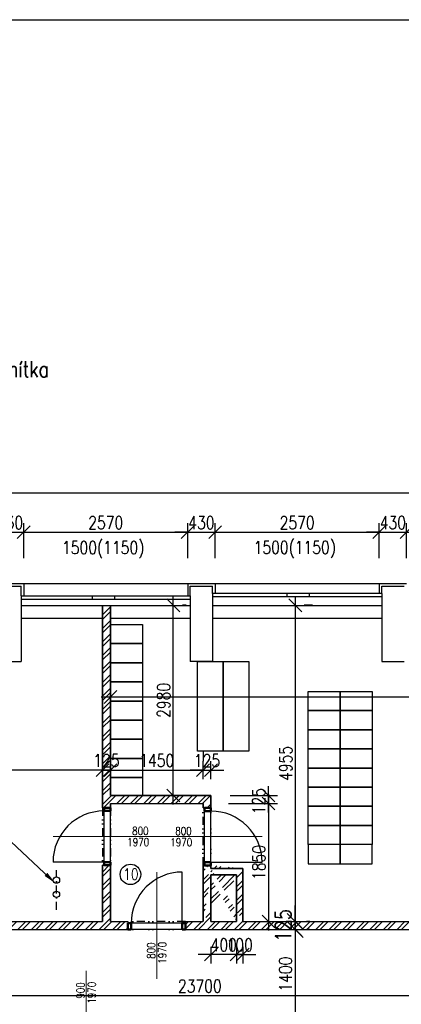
# Model space of a CAD drawing. Header units: millimetres. Extents: x -637441 to -130928, y -380379 to -53767.
# Tile 97 of 193: x -510046 to -504066, y -146601 to -131168. Entities that reach past the tile are written whole.
import ezdxf
from ezdxf.enums import TextEntityAlignment as Align

# ---------------------------------------------------------------- set-up
doc = ezdxf.new("R2010")
doc.units = ezdxf.units.MM
doc.header["$LTSCALE"] = 10
doc.linetypes.add('DASHDOT', pattern=[25.4, 12.7, -6.35, 0, -6.35])
doc.linetypes.add('DIVIDE', pattern=[31.75, 12.7, -6.35, 0, -6.35, 0, -6.35])
for name, color, linetype, lineweight in [('_ARW_PŘÍČKA_NOVÁ', 6, 'Continuous', 35), ('CKDVERE_', 7, 'Continuous', 25), ('CKDVERE_OSY', 1, 'Continuous', 18), ('CKDVERE_PRAH', 7, 'Continuous', 25), ('CKDVERE_ZARUBNE_RAM', 5, 'Continuous', 50), ('CKKOTY', 7, 'Continuous', 25), ('CKSTENY_NADROVINOU', 7, 'DIVIDE', 25), ('CKSTENY_SRAF', 1, 'Continuous', 18), ('CKTEXTY_MALE', 7, 'Continuous', 25), ('CKTEXTY_STREDNI', 6, 'Continuous', 50)]:
    doc.layers.add(name, color=color, linetype=linetype, lineweight=lineweight)
for name, color, linetype in [('_ARW_ŠATNÍ_NÁBYTEK', 7, 'Continuous'), ('CKDVERE_POPIS', 7, 'Continuous'), ('SLABĚ', 7, 'Continuous'), ('Výplně otvorů', 7, 'Continuous'), ('ZDIVO', 6, 'Continuous')]:
    doc.layers.add(name, color=color, linetype=linetype)
doc.styles.get("Standard").update_dxf_attribs({"font": 'simplex.shx', "width": 0.8})
doc.dimstyles.new('Cadkon', dxfattribs={"dimscale": 80, "dimtxt": 2.5, "dimasz": 2.5, "dimexe": 1.768, "dimexo": 5, "dimtad": 1, "dimrnd": 1, "dimtxsty": 'Standard', "dimblk1": 'OBLIQUE', "dimblk2": 'OBLIQUE', "dimsah": 1, "dimcen": 2.5, "dimdle": 1.8, "dimadec": 0, "dimazin": 0, "dimtfac": 1, "dimtix": 1, "dimtmove": 2, "dimatfit": 3, "dimfxl": 1, "dimarcsym": 0})
doc.dimstyles.new('Kopie z cadkon', dxfattribs={"dimscale": 100, "dimtxt": 2.5, "dimasz": 2.5, "dimexe": 1.768, "dimexo": 5, "dimgap": 0.666, "dimtad": 1, "dimdec": 0, "dimrnd": 1, "dimdsep": 46, "dimtxsty": 'Standard', "dimblk1": 'OBLIQUE', "dimblk2": 'OBLIQUE', "dimsah": 1, "dimcen": 2, "dimdle": 1.8, "dimazin": 2, "dimtfac": 0.75, "dimtdec": 0, "dimtix": 1, "dimtmove": 2, "dimatfit": 3, "dimfxl": 1, "dimtolj": 1, "dimtzin": 0, "dimarcsym": 0})
doc.dimstyles.new('menší', dxfattribs={"dimscale": 100, "dimtxt": 2.5, "dimasz": 2.5, "dimexe": 1.768, "dimexo": 5, "dimtad": 1, "dimrnd": 1, "dimtxsty": 'Standard', "dimblk1": 'OBLIQUE', "dimblk2": 'OBLIQUE', "dimsah": 1, "dimcen": 2.5, "dimdle": 1.8, "dimadec": 0, "dimazin": 0, "dimtfac": 1, "dimtix": 1, "dimtmove": 2, "dimatfit": 3, "dimfxl": 1, "dimarcsym": 0})
pattern_1 = [(45, (-3596.95, 0), (-106.066017, 106.066017), []), (45, (-3526.24, 0), (-106.066017, 106.066017), [])]

# ---------------------------------------------------------------- blocks, each defined once
blk = doc.blocks.new('_OBLIQUE')
at = {"color": 0, "linetype": 'ByBlock'}
blk.add_line((-0.5, -0.5), (0.5, 0.5), dxfattribs=at)
blk = doc.blocks.new('*D969')
at = {"layer": 'CKKOTY', "color": 0, "lineweight": -2}
for p, q in [((-510413, -139201), (-510613, -139201)), ((-510413, -139607), (-510413, -139059)), ((-510413, -139201), (-509983, -139201)), ((-509983, -139607), (-509983, -139059)), ((-509983, -139201), (-509783, -139201))]:
    blk.add_line(p, q, dxfattribs=at)
at = {"layer": 'DEFPOINTS', "color": 0}
for p in [(-509983, -139201), (-510413, -140007), (-509983, -140007)]:
    blk.add_point(p, dxfattribs=at)
at = {"layer": 'CKKOTY', "color": 0, "lineweight": -2, "xscale": 200, "yscale": 200, "zscale": 200}
blk.add_blockref('_OBLIQUE', (-510413, -139201), dxfattribs=at)
at = {"layer": 'CKKOTY', "color": 0, "lineweight": -2, "xscale": 200, "yscale": 200, "zscale": 200, "rotation": 180}
blk.add_blockref('_OBLIQUE', (-509983, -139201), dxfattribs=at)
at = {"layer": 'CKKOTY', "color": 0, "insert": (-510198, -139051), "char_height": 200, "attachment_point": 5}
blk.add_mtext('430', dxfattribs=at)
blk = doc.blocks.new('*D970')
at = {"layer": 'CKKOTY', "color": 0, "lineweight": -2}
for p, q in [((-510127, -139201), (-507269, -139201)), ((-509983, -139607), (-509983, -139059)), ((-507413, -139607), (-507413, -139059))]:
    blk.add_line(p, q, dxfattribs=at)
at = {"layer": 'DEFPOINTS', "color": 0}
for p in [(-507413, -139201), (-509983, -140007), (-507413, -140007)]:
    blk.add_point(p, dxfattribs=at)
at = {"layer": 'CKKOTY', "color": 0, "lineweight": -2, "xscale": 200, "yscale": 200, "zscale": 200, "rotation": 180}
blk.add_blockref('_OBLIQUE', (-509983, -139201), dxfattribs=at)
at = {"layer": 'CKKOTY', "color": 0, "lineweight": -2, "xscale": 200, "yscale": 200, "zscale": 200}
blk.add_blockref('_OBLIQUE', (-507413, -139201), dxfattribs=at)
at = {"layer": 'CKKOTY', "color": 0, "insert": (-508698, -139051), "char_height": 200, "attachment_point": 5}
blk.add_mtext('2570', dxfattribs=at)
blk = doc.blocks.new('*D971')
at = {"layer": 'CKKOTY', "color": 0, "lineweight": -2}
for p, q in [((-507413, -139201), (-507613, -139201)), ((-507413, -139607), (-507413, -139059)), ((-507413, -139201), (-506983, -139201)), ((-506983, -139607), (-506983, -139059)), ((-506983, -139201), (-506783, -139201))]:
    blk.add_line(p, q, dxfattribs=at)
at = {"layer": 'DEFPOINTS', "color": 0}
for p in [(-506983, -139201), (-507413, -140007), (-506983, -140007)]:
    blk.add_point(p, dxfattribs=at)
at = {"layer": 'CKKOTY', "color": 0, "lineweight": -2, "xscale": 200, "yscale": 200, "zscale": 200}
blk.add_blockref('_OBLIQUE', (-507413, -139201), dxfattribs=at)
at = {"layer": 'CKKOTY', "color": 0, "lineweight": -2, "xscale": 200, "yscale": 200, "zscale": 200, "rotation": 180}
blk.add_blockref('_OBLIQUE', (-506983, -139201), dxfattribs=at)
at = {"layer": 'CKKOTY', "color": 0, "insert": (-507198, -139051), "char_height": 200, "attachment_point": 5}
blk.add_mtext('430', dxfattribs=at)
blk = doc.blocks.new('*D972')
at = {"layer": 'CKKOTY', "color": 0, "lineweight": -2}
for p, q in [((-507127, -139201), (-504269, -139201)), ((-506983, -139607), (-506983, -139059)), ((-504413, -139607), (-504413, -139059))]:
    blk.add_line(p, q, dxfattribs=at)
at = {"layer": 'DEFPOINTS', "color": 0}
for p in [(-504413, -139201), (-506983, -140007), (-504413, -140007)]:
    blk.add_point(p, dxfattribs=at)
at = {"layer": 'CKKOTY', "color": 0, "lineweight": -2, "xscale": 200, "yscale": 200, "zscale": 200, "rotation": 180}
blk.add_blockref('_OBLIQUE', (-506983, -139201), dxfattribs=at)
at = {"layer": 'CKKOTY', "color": 0, "lineweight": -2, "xscale": 200, "yscale": 200, "zscale": 200}
blk.add_blockref('_OBLIQUE', (-504413, -139201), dxfattribs=at)
at = {"layer": 'CKKOTY', "color": 0, "insert": (-505698, -139051), "char_height": 200, "attachment_point": 5}
blk.add_mtext('2570', dxfattribs=at)
blk = doc.blocks.new('*D973')
at = {"layer": 'CKKOTY', "color": 0, "lineweight": -2}
for p, q in [((-504413, -139201), (-504613, -139201)), ((-504413, -139607), (-504413, -139059)), ((-504413, -139201), (-503983, -139201)), ((-503983, -139607), (-503983, -139059)), ((-503983, -139201), (-503783, -139201))]:
    blk.add_line(p, q, dxfattribs=at)
at = {"layer": 'DEFPOINTS', "color": 0}
for p in [(-503983, -139201), (-504413, -140007), (-503983, -140007)]:
    blk.add_point(p, dxfattribs=at)
at = {"layer": 'CKKOTY', "color": 0, "lineweight": -2, "xscale": 200, "yscale": 200, "zscale": 200}
blk.add_blockref('_OBLIQUE', (-504413, -139201), dxfattribs=at)
at = {"layer": 'CKKOTY', "color": 0, "lineweight": -2, "xscale": 200, "yscale": 200, "zscale": 200, "rotation": 180}
blk.add_blockref('_OBLIQUE', (-503983, -139201), dxfattribs=at)
at = {"layer": 'CKKOTY', "color": 0, "insert": (-504198, -139051), "char_height": 200, "attachment_point": 5}
blk.add_mtext('430', dxfattribs=at)
blk = doc.blocks.new('*D974')
at = {"layer": 'CKKOTY', "color": 0, "lineweight": -2}
for p, q in [((-504127, -139201), (-501229, -139201)), ((-503983, -139607), (-503983, -139059)), ((-501373, -139607), (-501373, -139059))]:
    blk.add_line(p, q, dxfattribs=at)
at = {"layer": 'DEFPOINTS', "color": 0}
for p in [(-501373, -139201), (-503983, -140007), (-501373, -140007)]:
    blk.add_point(p, dxfattribs=at)
at = {"layer": 'CKKOTY', "color": 0, "lineweight": -2, "xscale": 200, "yscale": 200, "zscale": 200, "rotation": 180}
blk.add_blockref('_OBLIQUE', (-503983, -139201), dxfattribs=at)
at = {"layer": 'CKKOTY', "color": 0, "lineweight": -2, "xscale": 200, "yscale": 200, "zscale": 200}
blk.add_blockref('_OBLIQUE', (-501373, -139201), dxfattribs=at)
at = {"layer": 'CKKOTY', "color": 0, "insert": (-502678, -139051), "char_height": 200, "attachment_point": 5}
blk.add_mtext('2610', dxfattribs=at)
blk = doc.blocks.new('*D929')
at = {"layer": 'CKKOTY', "color": 0, "lineweight": -2}
for p, q in [((-495373, -141469), (-495373, -141642)), ((-495229, -141784), (-508767, -141784)), ((-508623, -142166), (-508623, -141925))]:
    blk.add_line(p, q, dxfattribs=at)
at = {"layer": 'DEFPOINTS', "color": 0}
for p in [(-508623, -141766), (-508623, -141784), (-495373, -141869)]:
    blk.add_point(p, dxfattribs=at)
at = {"layer": 'CKKOTY', "color": 0, "lineweight": -2, "xscale": 200, "yscale": 200, "zscale": 200, "rotation": 180}
blk.add_blockref('_OBLIQUE', (-508623, -141784), dxfattribs=at)
at = {"layer": 'CKKOTY', "color": 0, "lineweight": -2, "xscale": 200, "yscale": 200, "zscale": 200}
blk.add_blockref('_OBLIQUE', (-495373, -141784), dxfattribs=at)
at = {"layer": 'CKKOTY', "color": 0, "insert": (-501998, -141630), "char_height": 200, "attachment_point": 5}
blk.add_mtext('\\A1;13250', dxfattribs=at)
blk = doc.blocks.new('*D930')
at = {"layer": 'CKKOTY', "color": 0, "lineweight": -2}
for p, q in [((-505727, -145283), (-505727, -146971)), ((-506127, -145427), (-505869, -145427)), ((-506127, -146827), (-505869, -146827))]:
    blk.add_line(p, q, dxfattribs=at)
at = {"layer": 'DEFPOINTS', "color": 0}
for p in [(-505727, -145427), (-505727, -146827), (-505727, -146827)]:
    blk.add_point(p, dxfattribs=at)
at = {"layer": 'CKKOTY', "color": 0, "lineweight": -2, "xscale": 200, "yscale": 200, "zscale": 200}
for p, rotation in [((-505727, -145427), 90), ((-505727, -146827), 270)]:
    blk.add_blockref('_OBLIQUE', p, dxfattribs=dict(at, rotation=rotation))
at = {"layer": 'CKKOTY', "color": 0, "insert": (-505880, -146127), "char_height": 200, "attachment_point": 5, "rotation": 90}
blk.add_mtext('\\A1;1400', dxfattribs=at)
blk = doc.blocks.new('*D1030')
at = {"layer": 'CKTEXTY_MALE', "color": 0, "lineweight": -2}
for p, q in [((-522073, -139443), (-522073, -138446)), ((-461983, -139607), (-461983, -138446)), ((-461839, -138587), (-522217, -138587))]:
    blk.add_line(p, q, dxfattribs=at)
at = {"layer": 'DEFPOINTS', "color": 0}
for p in [(-522073, -138587), (-522073, -139843), (-461983, -140007)]:
    blk.add_point(p, dxfattribs=at)
at = {"layer": 'CKTEXTY_MALE', "color": 0, "lineweight": -2, "xscale": 200, "yscale": 200, "zscale": 200, "rotation": 180}
blk.add_blockref('_OBLIQUE', (-522073, -138587), dxfattribs=at)
at = {"layer": 'CKTEXTY_MALE', "color": 0, "lineweight": -2, "xscale": 200, "yscale": 200, "zscale": 200}
blk.add_blockref('_OBLIQUE', (-461983, -138587), dxfattribs=at)
at = {"layer": 'CKTEXTY_MALE', "color": 0, "insert": (-492028, -138434), "char_height": 200, "attachment_point": 5}
blk.add_mtext('\\A1;60090', dxfattribs=at)
blk = doc.blocks.new('*D1002')
at = {"layer": 'CKKOTY', "color": 0, "lineweight": -2}
for p, q in [((-505727, -145302), (-505727, -145052)), ((-505727, -145427), (-505727, -145302)), ((-505498, -145302), (-505550, -145302)), ((-505727, -145427), (-505727, -145677)), ((-505498, -145427), (-505550, -145427))]:
    blk.add_line(p, q, dxfattribs=at)
at = {"layer": 'DEFPOINTS', "color": 0}
for p in [(-505998, -145302), (-505727, -145302), (-505998, -145427)]:
    blk.add_point(p, dxfattribs=at)
at = {"layer": 'CKKOTY', "color": 0, "lineweight": -2, "xscale": 250, "yscale": 250, "zscale": 250}
for p, rotation in [((-505727, -145302), 270), ((-505727, -145427), 90)]:
    blk.add_blockref('_OBLIQUE', p, dxfattribs=dict(at, rotation=rotation))
at = {"layer": 'CKKOTY', "color": 0, "insert": (-505915, -145365), "char_height": 250, "attachment_point": 5, "rotation": 90}
blk.add_mtext('125', dxfattribs=at)
blk = doc.blocks.new('*D1008')
at = {"layer": 'CKKOTY', "color": 0, "lineweight": -2}
for p, q in [((-507173, -143071), (-507173, -142788)), ((-507048, -143071), (-507048, -142788)), ((-507173, -142930), (-507373, -142930)), ((-507173, -142930), (-507048, -142930)), ((-507048, -142930), (-506848, -142930))]:
    blk.add_line(p, q, dxfattribs=at)
at = {"layer": 'DEFPOINTS', "color": 0}
for p in [(-507048, -142930), (-507173, -143471), (-507048, -143471)]:
    blk.add_point(p, dxfattribs=at)
at = {"layer": 'CKKOTY', "color": 0, "lineweight": -2, "xscale": 200, "yscale": 200, "zscale": 200}
blk.add_blockref('_OBLIQUE', (-507173, -142930), dxfattribs=at)
at = {"layer": 'CKKOTY', "color": 0, "lineweight": -2, "xscale": 200, "yscale": 200, "zscale": 200, "rotation": 180}
blk.add_blockref('_OBLIQUE', (-507048, -142930), dxfattribs=at)
at = {"layer": 'CKKOTY', "color": 0, "insert": (-507111, -142780), "char_height": 200, "attachment_point": 5}
blk.add_mtext('125', dxfattribs=at)
blk = doc.blocks.new('*D1009')
at = {"layer": 'CKKOTY', "color": 0, "lineweight": -2}
for p, q in [((-508748, -142530), (-508748, -142788)), ((-508623, -142530), (-508623, -142788)), ((-508748, -142930), (-508948, -142930)), ((-508623, -142930), (-508748, -142930)), ((-508623, -142930), (-508423, -142930))]:
    blk.add_line(p, q, dxfattribs=at)
at = {"layer": 'DEFPOINTS', "color": 0}
for p in [(-508748, -142930), (-508748, -142930), (-508623, -142930)]:
    blk.add_point(p, dxfattribs=at)
at = {"layer": 'CKKOTY', "color": 0, "lineweight": -2, "xscale": 200, "yscale": 200, "zscale": 200}
blk.add_blockref('_OBLIQUE', (-508748, -142930), dxfattribs=at)
at = {"layer": 'CKKOTY', "color": 0, "lineweight": -2, "xscale": 200, "yscale": 200, "zscale": 200, "rotation": 180}
blk.add_blockref('_OBLIQUE', (-508623, -142930), dxfattribs=at)
at = {"layer": 'CKKOTY', "color": 0, "insert": (-508686, -142780), "char_height": 200, "attachment_point": 5}
blk.add_mtext('125', dxfattribs=at)
blk = doc.blocks.new('*D1010')
at = {"layer": 'CKKOTY', "color": 0, "lineweight": -2}
for p, q in [((-514873, -142530), (-514873, -142788)), ((-508748, -142530), (-508748, -142788)), ((-508604, -142930), (-515017, -142930))]:
    blk.add_line(p, q, dxfattribs=at)
at = {"layer": 'DEFPOINTS', "color": 0}
for p in [(-514873, -142930), (-514873, -142930), (-508748, -142930)]:
    blk.add_point(p, dxfattribs=at)
at = {"layer": 'CKKOTY', "color": 0, "lineweight": -2, "xscale": 200, "yscale": 200, "zscale": 200, "rotation": 180}
blk.add_blockref('_OBLIQUE', (-514873, -142930), dxfattribs=at)
at = {"layer": 'CKKOTY', "color": 0, "lineweight": -2, "xscale": 200, "yscale": 200, "zscale": 200}
blk.add_blockref('_OBLIQUE', (-508748, -142930), dxfattribs=at)
at = {"layer": 'CKKOTY', "color": 0, "insert": (-511811, -142780), "char_height": 200, "attachment_point": 5}
blk.add_mtext('6125', dxfattribs=at)
blk = doc.blocks.new('*D1020')
at = {"layer": 'CKKOTY', "color": 0, "lineweight": -2}
for p, q in [((-519073, -146427), (-519073, -146324)), ((-495373, -146427), (-495373, -146324)), ((-519217, -146465), (-495229, -146465))]:
    blk.add_line(p, q, dxfattribs=at)
at = {"layer": 'DEFPOINTS', "color": 0}
for p in [(-495373, -146465), (-519073, -146827), (-495373, -146827)]:
    blk.add_point(p, dxfattribs=at)
at = {"layer": 'CKKOTY', "color": 0, "lineweight": -2, "xscale": 200, "yscale": 200, "zscale": 200, "rotation": 180}
blk.add_blockref('_OBLIQUE', (-519073, -146465), dxfattribs=at)
at = {"layer": 'CKKOTY', "color": 0, "lineweight": -2, "xscale": 200, "yscale": 200, "zscale": 200}
blk.add_blockref('_OBLIQUE', (-495373, -146465), dxfattribs=at)
at = {"layer": 'CKKOTY', "color": 0, "insert": (-507223, -146315), "char_height": 200, "attachment_point": 5}
blk.add_mtext('23700', dxfattribs=at)
blk = doc.blocks.new('*D1022')
at = {"layer": 'CKKOTY', "color": 0, "lineweight": -2}
for p, q in [((-506148, -143596), (-506148, -143183)), ((-506748, -143327), (-506006, -143327)), ((-506773, -143452), (-506006, -143452))]:
    blk.add_line(p, q, dxfattribs=at)
at = {"layer": 'DEFPOINTS', "color": 0}
for p in [(-507148, -143327), (-506148, -143327), (-507173, -143452)]:
    blk.add_point(p, dxfattribs=at)
at = {"layer": 'CKKOTY', "color": 0, "lineweight": -2, "xscale": 200, "yscale": 200, "zscale": 200}
for p, rotation in [((-506148, -143327), 90), ((-506148, -143452), 270)]:
    blk.add_blockref('_OBLIQUE', p, dxfattribs=dict(at, rotation=rotation))
at = {"layer": 'CKKOTY', "color": 0, "insert": (-506298, -143415), "char_height": 200, "attachment_point": 5, "rotation": 90}
blk.add_mtext('125', dxfattribs=at)
blk = doc.blocks.new('*D1023')
at = {"layer": 'CKKOTY', "color": 0, "lineweight": -2}
for p, q in [((-505727, -140203), (-505727, -145446)), ((-505458, -140347), (-505586, -140347)), ((-505786, -145302), (-505869, -145302))]:
    blk.add_line(p, q, dxfattribs=at)
at = {"layer": 'DEFPOINTS', "color": 0}
for p in [(-505858, -140347), (-505727, -145302), (-505386, -145302)]:
    blk.add_point(p, dxfattribs=at)
at = {"layer": 'CKKOTY', "color": 0, "lineweight": -2, "xscale": 200, "yscale": 200, "zscale": 200}
for p, rotation in [((-505727, -140347), 90), ((-505727, -145302), 270)]:
    blk.add_blockref('_OBLIQUE', p, dxfattribs=dict(at, rotation=rotation))
at = {"layer": 'CKKOTY', "color": 0, "insert": (-505877, -142825), "char_height": 200, "attachment_point": 5, "rotation": 90}
blk.add_mtext('4955', dxfattribs=at)
blk = doc.blocks.new('*D1024')
at = {"layer": 'CKKOTY', "color": 0, "lineweight": -2}
for p, q in [((-507639, -143471), (-507639, -140203)), ((-507436, -140347), (-507497, -140347)), ((-507436, -143327), (-507497, -143327))]:
    blk.add_line(p, q, dxfattribs=at)
at = {"layer": 'DEFPOINTS', "color": 0}
for p in [(-507836, -140347), (-507639, -140347), (-507836, -143327)]:
    blk.add_point(p, dxfattribs=at)
at = {"layer": 'CKKOTY', "color": 0, "lineweight": -2, "xscale": 200, "yscale": 200, "zscale": 200}
for p, rotation in [((-507639, -140347), 90), ((-507639, -143327), 270)]:
    blk.add_blockref('_OBLIQUE', p, dxfattribs=dict(at, rotation=rotation))
at = {"layer": 'CKKOTY', "color": 0, "insert": (-507789, -141837), "char_height": 200, "attachment_point": 5, "rotation": 90}
blk.add_mtext('2980', dxfattribs=at)
blk = doc.blocks.new('*D838')
at = {"layer": 'CKSTENY_SRAF', "color": 0, "lineweight": -2}
for p, q in [((-506148, -143308), (-506148, -145446)), ((-506148, -143452), (-506006, -143452)), ((-506024, -145302), (-506006, -145302))]:
    blk.add_line(p, q, dxfattribs=at)
at = {"layer": 'DEFPOINTS', "color": 0}
for p in [(-506548, -143452), (-506424, -145302), (-506148, -145302)]:
    blk.add_point(p, dxfattribs=at)
at = {"layer": 'CKSTENY_SRAF', "color": 0, "lineweight": -2, "xscale": 200, "yscale": 200, "zscale": 200}
for p, rotation in [((-506148, -143452), 90), ((-506148, -145302), 270)]:
    blk.add_blockref('_OBLIQUE', p, dxfattribs=dict(at, rotation=rotation))
at = {"layer": 'CKSTENY_SRAF', "color": 0, "insert": (-506298, -144377), "char_height": 200, "attachment_point": 5, "rotation": 90}
blk.add_mtext('1850', dxfattribs=at)
blk = doc.blocks.new('*D847')
at = {"layer": 'CKKOTY', "color": 0, "lineweight": -2}
for p, q in [((-506648, -145820), (-506848, -145820)), ((-506648, -145702), (-506648, -145961)), ((-506548, -145820), (-506648, -145820)), ((-506548, -145702), (-506548, -145961)), ((-506548, -145820), (-506348, -145820))]:
    blk.add_line(p, q, dxfattribs=at)
at = {"layer": 'DEFPOINTS', "color": 0}
for p in [(-506648, -145302), (-506548, -145302), (-506648, -145820)]:
    blk.add_point(p, dxfattribs=at)
at = {"layer": 'CKKOTY', "color": 0, "lineweight": -2, "xscale": 200, "yscale": 200, "zscale": 200}
blk.add_blockref('_OBLIQUE', (-506648, -145820), dxfattribs=at)
at = {"layer": 'CKKOTY', "color": 0, "lineweight": -2, "xscale": 200, "yscale": 200, "zscale": 200, "rotation": 180}
blk.add_blockref('_OBLIQUE', (-506548, -145820), dxfattribs=at)
at = {"layer": 'CKKOTY', "color": 0, "insert": (-506598, -145670), "char_height": 200, "attachment_point": 5}
blk.add_mtext('100', dxfattribs=at)
blk = doc.blocks.new('*D848')
at = {"layer": 'CKKOTY', "color": 0, "lineweight": -2}
for p, q in [((-507048, -145820), (-507248, -145820)), ((-507048, -145702), (-507048, -145961)), ((-506648, -145820), (-507048, -145820)), ((-506648, -145702), (-506648, -145961)), ((-506648, -145820), (-506448, -145820))]:
    blk.add_line(p, q, dxfattribs=at)
at = {"layer": 'DEFPOINTS', "color": 0}
for p in [(-507048, -145302), (-506648, -145302), (-507048, -145820)]:
    blk.add_point(p, dxfattribs=at)
at = {"layer": 'CKKOTY', "color": 0, "lineweight": -2, "xscale": 200, "yscale": 200, "zscale": 200}
blk.add_blockref('_OBLIQUE', (-507048, -145820), dxfattribs=at)
at = {"layer": 'CKKOTY', "color": 0, "lineweight": -2, "xscale": 200, "yscale": 200, "zscale": 200, "rotation": 180}
blk.add_blockref('_OBLIQUE', (-506648, -145820), dxfattribs=at)
at = {"layer": 'CKKOTY', "color": 0, "insert": (-506848, -145670), "char_height": 200, "attachment_point": 5}
blk.add_mtext('400', dxfattribs=at)
blk = doc.blocks.new('*D849')
at = {"layer": 'CKKOTY', "color": 0, "lineweight": -2}
for p, q in [((-508623, -142621), (-508623, -142788)), ((-507173, -142621), (-507173, -142788)), ((-508767, -142929), (-507029, -142929))]:
    blk.add_line(p, q, dxfattribs=at)
at = {"layer": 'DEFPOINTS', "color": 0}
for p in [(-508623, -143021), (-507173, -142929), (-507173, -143021)]:
    blk.add_point(p, dxfattribs=at)
at = {"layer": 'CKKOTY', "color": 0, "lineweight": -2, "xscale": 200, "yscale": 200, "zscale": 200, "rotation": 180}
blk.add_blockref('_OBLIQUE', (-508623, -142929), dxfattribs=at)
at = {"layer": 'CKKOTY', "color": 0, "lineweight": -2, "xscale": 200, "yscale": 200, "zscale": 200}
blk.add_blockref('_OBLIQUE', (-507173, -142929), dxfattribs=at)
at = {"layer": 'CKKOTY', "color": 0, "insert": (-507898, -142779), "char_height": 200, "attachment_point": 5}
blk.add_mtext('1450', dxfattribs=at)

msp = doc.modelspace()

# ---------------------------------------------------------------- hatches: boundary and pattern name
at = {"layer": 'CKSTENY_SRAF'}
h = msp.add_hatch(dxfattribs=at)
h.set_pattern_fill('ZDIVO-OBECNE', scale=50, style=0)
h.set_pattern_definition(pattern_1)
h.paths.add_polyline_path([(-508623.357, -140347.266), (-508748.357, -140347.266), (-508748.357, -143520.266), (-508623.357, -143520.266), (-508623.357, -143452.266), (-507173.357, -143452.266), (-507173.357, -143522.299), (-507048.357, -143522.299), (-507048.357, -143327.266), (-508623.357, -143327.267)])
edge = h.paths.add_edge_path(flags=17)
edge.add_line((-508623.357, -143452.266), (-507173.357, -143452.266))
h = msp.add_hatch(dxfattribs=at)
h.set_pattern_fill('ZDIVO-OBECNE', scale=50, style=0)
h.set_pattern_definition(pattern_1)
edge = h.paths.add_edge_path()
edge.add_line((-513672.188, -142472.984), (-513672.188, -142572.984))
edge.add_line((-513672.188, -142572.984), (-514873.119, -142572.984))
edge.add_line((-513672.188, -142472.984), (-514473.188, -142472.984))
edge.add_line((-514573.188, -142415.336), (-514573.188, -142472.984))
edge.add_line((-514473.188, -142415.336), (-514473.188, -142472.984))
edge.add_line((-514573.188, -142472.984), (-516023.358, -142472.984))
edge.add_line((-514573.188, -141615.336), (-514473.188, -141615.336))
edge.add_line((-514573.188, -141472.984), (-514573.188, -141615.336))
edge.add_line((-514473.188, -141372.984), (-514473.188, -141615.336))
edge.add_line((-514573.188, -141472.984), (-516023.358, -141472.984))
edge.add_line((-514573.188, -141372.984), (-514473.188, -141372.984))
edge.add_line((-514573.188, -141372.984), (-516023.358, -141372.984))
edge.add_line((-516023.358, -141227.266), (-516023.358, -141372.984))
edge.add_line((-516148.358, -141227.266), (-516023.358, -141227.266))
edge.add_line((-516148.358, -141227.266), (-516148.358, -145427.266))
edge.add_line((-516023.358, -141472.984), (-516023.358, -142472.984))
edge.add_line((-516023.358, -142572.984), (-516023.358, -145302.266))
edge.add_line((-514973.119, -142572.984), (-516023.358, -142572.984))
edge.add_line((-514973.119, -145302.266), (-514973.119, -142572.984))
edge.add_line((-514873.119, -145302.266), (-514873.119, -142572.984))
edge.add_line((-516148.358, -145427.266), (-515948.358, -145427.266))
edge.add_line((-516023.358, -145302.266), (-515948.358, -145302.266))
edge.add_line((-515948.358, -145427.266), (-515948.358, -145302.266))
edge.add_line((-515048.358, -145427.266), (-515048.358, -145302.266))
edge.add_line((-515048.358, -145302.266), (-514973.119, -145302.266))
edge.add_line((-515048.358, -145427.266), (-508348.824, -145427.266))
edge.add_line((-514873.119, -145302.266), (-508748.357, -145302.266))
edge.add_line((-508748.357, -144420.266), (-508748.357, -145302.266))
edge.add_line((-508623.357, -144420.266), (-508623.357, -145302.266))
edge.add_line((-508623.357, -145302.266), (-508348.824, -145302.266))
edge.add_line((-508348.824, -145302.266), (-508348.824, -145427.266))
edge.add_line((-508748.357, -144420.266), (-508623.357, -144420.266))
h = msp.add_hatch(dxfattribs=at)
h.set_pattern_fill('ZDIVO-OBECNE', scale=50, style=0)
h.set_pattern_definition(pattern_1)
h.paths.add_polyline_path([(-507048.357, -145302.266), (-506648.357, -145302.266), (-506648.357, -144572.299), (-507048.357, -144572.299)], flags=17)
edge = h.paths.add_edge_path()
edge.add_line((-495248.357, -141227.266), (-495373.357, -141227.266))
edge.add_line((-495373.357, -145302.266), (-495373.357, -141227.266))
edge.add_line((-495248.357, -145727.266), (-495248.357, -141227.266))
edge.add_line((-495373.357, -145727.266), (-495248.357, -145727.266))
edge.add_line((-495373.357, -145427.266), (-495373.357, -145727.266))
edge.add_line((-507448.824, -145427.266), (-495373.357, -145427.266))
edge.add_line((-506548.357, -145302.266), (-495373.357, -145302.266))
edge.add_line((-507448.824, -145302.266), (-507448.824, -145427.266))
edge.add_line((-507048.357, -145302.266), (-506648.357, -145302.266))
edge.add_line((-507173.357, -144422.299), (-507173.357, -145302.266))
edge.add_line((-507048.357, -144572.299), (-507048.357, -145302.266))
edge.add_line((-507448.824, -145302.266), (-507174.824, -145302.266))
edge.add_line((-506548.357, -144472.299), (-506548.357, -145302.266))
edge.add_line((-507048.357, -144472.299), (-506548.357, -144472.299))
edge.add_line((-507048.357, -144422.299), (-507048.357, -144472.299))
edge.add_line((-507173.357, -144422.299), (-507048.357, -144422.299))

# ---------------------------------------------------------------- linework, layer by layer
at = {"layer": '_ARW_PŘÍČKA_NOVÁ'}
for p, q in [((-508748.357, -140347.266), (-508748.357, -143520.266)), ((-508623.357, -140347.266), (-508623.357, -143327.267)), ((-507048.357, -143327.266), (-508623.357, -143327.267)), ((-507048.357, -143327.266), (-507048.357, -143522.299)), ((-508748.357, -143520.266), (-508623.357, -143520.266)), ((-508623.357, -143452.266), (-508623.357, -143520.266)), ((-507173.357, -143452.266), (-507173.357, -143522.299)), ((-507173.357, -143522.299), (-507048.357, -143522.299)), ((-508748.357, -144420.266), (-508623.357, -144420.266)), ((-508748.357, -144420.266), (-508748.357, -145302.266)), ((-508623.357, -144420.266), (-508623.357, -145302.266)), ((-507173.357, -144422.299), (-507173.357, -145302.266)), ((-507173.357, -144422.299), (-507048.357, -144422.299)), ((-507048.357, -144422.299), (-507048.357, -144472.299)), ((-507048.357, -144472.299), (-506548.357, -144472.299)), ((-507048.357, -144572.299), (-507048.357, -145302.266)), ((-507048.357, -144572.299), (-506648.357, -144572.299)), ((-507048.357, -144572.299), (-507048.357, -145302.266)), ((-506648.357, -144572.299), (-506648.357, -145302.266)), ((-506548.357, -144472.299), (-506548.357, -145302.266))]:
    msp.add_line(p, q, dxfattribs=at)
at = {"layer": '_ARW_ŠATNÍ_NÁBYTEK'}
for p, q in [((-508623.357, -140646.844), (-508123.357, -140646.844)), ((-508123.357, -140646.844), (-508123.357, -140946.844)), ((-508623.357, -140946.844), (-508123.357, -140946.844)), ((-508123.357, -140946.844), (-508623.357, -140946.844)), ((-508123.357, -140946.844), (-508123.357, -141246.844)), ((-508623.357, -141246.844), (-508123.357, -141246.844)), ((-508123.357, -141246.844), (-508623.357, -141246.844)), ((-508123.357, -141246.844), (-508123.357, -141546.844)), ((-507256.971, -142631.341), (-507256.971, -141227.266)), ((-507256.971, -141227.266), (-506856.971, -141227.266)), ((-506856.971, -141227.266), (-506856.971, -142631.341)), ((-506856.971, -142631.341), (-506856.971, -141227.266)), ((-506856.971, -141227.266), (-506456.971, -141227.266)), ((-506456.971, -141227.266), (-506456.971, -142631.341)), ((-508623.357, -141546.844), (-508123.357, -141546.844)), ((-508123.357, -141546.844), (-508623.357, -141546.844)), ((-508123.357, -141546.844), (-508123.357, -141846.844)), ((-505523.314, -141697.266), (-505023.314, -141697.266)), ((-505523.314, -141997.266), (-505523.314, -141697.266)), ((-505023.314, -141697.266), (-505023.314, -141997.266)), ((-505023.314, -141697.266), (-504523.314, -141697.266)), ((-505023.314, -141997.266), (-505023.314, -141697.266)), ((-504523.314, -141697.266), (-504523.314, -141997.266)), ((-508123.357, -141846.844), (-508623.357, -141846.844)), ((-508623.357, -141846.844), (-508123.357, -141846.844)), ((-508123.357, -141846.844), (-508123.357, -142146.844)), ((-505523.314, -141997.266), (-505023.314, -141997.266)), ((-505523.314, -142297.266), (-505523.314, -141997.266)), ((-505023.314, -141997.266), (-505523.314, -141997.266)), ((-505023.314, -141997.266), (-505023.314, -142297.266)), ((-505023.314, -141997.266), (-504523.314, -141997.266)), ((-505023.314, -142297.266), (-505023.314, -141997.266)), ((-504523.314, -141997.266), (-505023.314, -141997.266)), ((-504523.314, -141997.266), (-504523.314, -142297.266)), ((-508123.357, -142146.844), (-508623.357, -142146.844)), ((-508623.357, -142146.844), (-508123.357, -142146.844)), ((-508123.357, -142146.844), (-508123.357, -142446.844)), ((-505523.314, -142297.266), (-505023.314, -142297.266)), ((-505523.314, -142597.266), (-505523.314, -142297.266)), ((-505023.314, -142297.266), (-505523.314, -142297.266)), ((-505023.314, -142297.266), (-505023.314, -142597.266)), ((-505023.314, -142297.266), (-504523.314, -142297.266)), ((-505023.314, -142597.266), (-505023.314, -142297.266)), ((-504523.314, -142297.266), (-505023.314, -142297.266)), ((-504523.314, -142297.266), (-504523.314, -142597.266)), ((-508123.357, -142446.844), (-508623.357, -142446.844)), ((-508623.357, -142446.844), (-508123.357, -142446.844)), ((-508123.357, -142446.844), (-508123.357, -142746.844)), ((-505023.314, -142597.266), (-505523.314, -142597.266)), ((-505523.314, -142597.266), (-505023.314, -142597.266)), ((-505523.314, -142897.266), (-505523.314, -142597.266)), ((-505023.314, -142597.266), (-505023.314, -142897.266)), ((-504523.314, -142597.266), (-505023.314, -142597.266)), ((-505023.314, -142597.266), (-504523.314, -142597.266)), ((-505023.314, -142897.266), (-505023.314, -142597.266)), ((-504523.314, -142597.266), (-504523.314, -142897.266)), ((-508123.357, -142746.844), (-508623.357, -142746.844)), ((-508623.357, -142746.844), (-508123.357, -142746.844)), ((-508123.357, -142746.844), (-508123.357, -143046.844)), ((-506856.971, -142631.341), (-507256.971, -142631.341)), ((-506456.971, -142631.341), (-506856.971, -142631.341)), ((-505023.314, -142897.266), (-505523.314, -142897.266)), ((-505523.314, -142897.266), (-505023.314, -142897.266)), ((-505523.314, -143197.266), (-505523.314, -142897.266)), ((-505023.314, -142897.266), (-505023.314, -143197.266)), ((-504523.314, -142897.266), (-505023.314, -142897.266)), ((-505023.314, -142897.266), (-504523.314, -142897.266)), ((-505023.314, -143197.266), (-505023.314, -142897.266)), ((-504523.314, -142897.266), (-504523.314, -143197.266)), ((-508123.357, -143046.844), (-508623.357, -143046.844)), ((-508623.357, -143046.844), (-508123.357, -143046.844)), ((-508123.357, -143046.844), (-508123.357, -143327.266)), ((-505023.314, -143197.266), (-505523.314, -143197.266)), ((-505523.314, -143197.266), (-505023.314, -143197.266)), ((-505523.314, -143497.266), (-505523.314, -143197.266)), ((-505023.314, -143197.266), (-505023.314, -143497.266)), ((-504523.314, -143197.266), (-505023.314, -143197.266)), ((-505023.314, -143197.266), (-504523.314, -143197.266)), ((-505023.314, -143497.266), (-505023.314, -143197.266)), ((-504523.314, -143197.266), (-504523.314, -143497.266)), ((-505023.314, -143497.266), (-505523.314, -143497.266)), ((-505523.314, -143497.266), (-505023.314, -143497.266)), ((-505523.314, -143797.266), (-505523.314, -143497.266)), ((-505023.314, -143497.266), (-505023.314, -143797.266)), ((-504523.314, -143497.266), (-505023.314, -143497.266)), ((-505023.314, -143497.266), (-504523.314, -143497.266)), ((-505023.314, -143797.266), (-505023.314, -143497.266)), ((-504523.314, -143497.266), (-504523.314, -143797.266)), ((-505023.314, -143797.266), (-505523.314, -143797.266)), ((-505523.314, -143797.266), (-505023.314, -143797.266)), ((-505523.314, -144097.266), (-505523.314, -143797.266)), ((-505023.314, -143797.266), (-505023.314, -144097.266)), ((-504523.314, -143797.266), (-505023.314, -143797.266)), ((-505023.314, -143797.266), (-504523.314, -143797.266)), ((-505023.314, -144097.266), (-505023.314, -143797.266)), ((-504523.314, -143797.266), (-504523.314, -144097.266)), ((-505023.314, -144097.266), (-505523.314, -144097.266)), ((-505023.314, -144097.266), (-505523.314, -144097.266)), ((-505523.314, -144097.266), (-505523.314, -144397.266)), ((-504523.314, -144097.266), (-505023.314, -144097.266)), ((-504523.314, -144097.266), (-505023.314, -144097.266)), ((-505023.314, -144097.266), (-505023.314, -144397.266)), ((-505023.314, -144397.266), (-505023.314, -144097.266)), ((-504523.314, -144397.266), (-504523.314, -144097.266)), ((-505523.314, -144397.266), (-505023.314, -144397.266)), ((-505023.314, -144397.266), (-504523.314, -144397.266))]:
    msp.add_line(p, q, dxfattribs=at)
at = {"layer": 'CKDVERE_'}
for p, q in [((-508723.357, -144370.266), (-509523.357, -144370.266)), ((-507048.357, -144372.299), (-506248.357, -144372.299)), ((-507498.824, -145327.266), (-507498.824, -144527.266))]:
    msp.add_line(p, q, dxfattribs=at)
for centre, start, end in [((-508723.357, -144370.266), 90, 180), ((-507048.357, -144372.299), 0.0000002, 90.0000002), ((-507498.824, -145327.266), 90, 180)]:
    msp.add_arc(centre, 800, start, end, dxfattribs=at)
at = {"layer": 'CKDVERE_OSY'}
for p, q in [((-509523.357, -143970.266), (-507848.357, -143970.266)), ((-509501.158, -143970.615), (-507851.158, -143970.615)), ((-506248.357, -143972.299), (-507923.357, -143972.299)), ((-507898.824, -146202.266), (-507898.824, -144527.266)), ((-509004.005, -147852.266), (-509004.005, -146077.266))]:
    msp.add_line(p, q, dxfattribs=at)
at = {"layer": 'CKDVERE_PRAH'}
for p, q in [((-508723.357, -144370.266), (-508723.357, -143570.266)), ((-508623.357, -144370.266), (-508623.357, -143570.266)), ((-507148.357, -144372.299), (-507148.357, -143572.299)), ((-507048.357, -144372.299), (-507048.357, -143572.299)), ((-507498.824, -145327.266), (-508298.824, -145327.266)), ((-507498.824, -145427.266), (-508298.824, -145427.266))]:
    msp.add_line(p, q, dxfattribs=at)
at = {"layer": 'CKDVERE_ZARUBNE_RAM'}
for p, q in [((-508723.357, -143520.266), (-508723.357, -143570.266)), ((-508623.357, -143520.266), (-508723.357, -143520.266)), ((-508623.357, -143570.266), (-508623.357, -143520.266)), ((-507148.357, -143572.299), (-507148.357, -143522.299)), ((-507148.357, -143522.299), (-507048.357, -143522.299)), ((-507048.357, -143522.299), (-507048.357, -143572.299)), ((-508723.357, -143570.266), (-508623.357, -143570.266)), ((-507048.357, -143572.299), (-507148.357, -143572.299)), ((-508723.357, -144420.266), (-508723.357, -144370.266)), ((-508723.357, -144370.266), (-508623.357, -144370.266)), ((-508623.357, -144420.266), (-508723.357, -144420.266)), ((-508623.357, -144370.266), (-508623.357, -144420.266)), ((-507048.357, -144372.299), (-507148.357, -144372.299)), ((-507148.357, -144372.299), (-507148.357, -144422.299)), ((-507148.357, -144422.299), (-507048.357, -144422.299)), ((-507048.357, -144422.299), (-507048.357, -144372.299)), ((-508348.824, -145327.266), (-508298.824, -145327.266)), ((-508348.824, -145427.266), (-508348.824, -145327.266)), ((-508298.824, -145327.266), (-508298.824, -145427.266)), ((-507448.824, -145327.266), (-507498.824, -145327.266)), ((-507498.824, -145327.266), (-507498.824, -145427.266)), ((-507448.824, -145427.266), (-507448.824, -145327.266)), ((-508298.824, -145427.266), (-508348.824, -145427.266)), ((-507498.824, -145427.266), (-507448.824, -145427.266))]:
    msp.add_line(p, q, dxfattribs=at)
at = {"layer": 'CKKOTY', "color": 7}
msp.add_line((-510023.358, -140347.266), (-507373.358, -140347.266), dxfattribs=at)
at = {"layer": 'CKKOTY', "color": 7, "linetype": 'DASHDOT'}
msp.add_line((-509470.385, -145120.431), (-509470.385, -144499.211), dxfattribs=at)
at = {"layer": 'CKKOTY', "color": 7}
msp.add_lwpolyline([(-542951.964, -131167.738), (-458951.964, -131167.738), (-458951.964, -190567.738), (-542951.964, -190567.738)], close=True, dxfattribs=at)
for centre in [(-509470.385, -144653.853), (-509470.385, -144876.419)]:
    msp.add_circle(centre, 50, dxfattribs=at)
at = {"layer": 'CKSTENY_NADROVINOU'}
for p, q in [((-508748.357, -143520.266), (-508748.357, -144420.266)), ((-508623.357, -143520.266), (-508623.357, -144420.266)), ((-507173.357, -144422.299), (-507173.357, -143522.299)), ((-507048.357, -144422.299), (-507048.357, -143522.299)), ((-507448.824, -145302.266), (-508348.824, -145302.266)), ((-507448.824, -145427.266), (-508348.824, -145427.266))]:
    msp.add_line(p, q, dxfattribs=at)
at = {"layer": 'CKSTENY_SRAF', "color": 6}
msp.add_line((-508623.357, -140347.266), (-508748.357, -140347.266), dxfattribs=at)
at = {"layer": 'CKTEXTY_MALE', "color": 6}
msp.add_line((-507023.358, -141227.266), (-507373.358, -141227.266), dxfattribs=at)
at = {"layer": 'CKTEXTY_MALE', "color": 7}
msp.add_circle((-508310.463, -144563.944), 160.548, dxfattribs=at)
at = {"layer": 'SLABĚ'}
for p, q in [((-510373.358, -140047.266), (-510023.358, -140047.266)), ((-509983.358, -140007.266), (-507413.358, -140007.266)), ((-507373.358, -140047.266), (-507023.358, -140047.266)), ((-507173.358, -140047.266), (-507023.358, -140047.266)), ((-506983.358, -140007.266), (-504413.358, -140007.266)), ((-504373.358, -140047.266), (-504023.358, -140047.266)), ((-507023.358, -140347.266), (-504373.358, -140347.266)), ((-506823.358, -140347.266), (-504373.358, -140347.266)), ((-510023.358, -140545.988), (-508748.357, -140545.988)), ((-508623.357, -140545.988), (-507373.358, -140545.988)), ((-507023.358, -140545.988), (-504373.358, -140545.988))]:
    msp.add_line(p, q, dxfattribs=at)
at = {"layer": 'SLABĚ', "lineweight": -3}
for p, q in [((-510023.358, -140197.266), (-510023.358, -140047.266)), ((-507373.358, -140197.266), (-507373.358, -140047.266)), ((-507023.358, -140160.104), (-507023.358, -140047.266)), ((-504373.358, -140160.104), (-504373.358, -140047.266))]:
    msp.add_line(p, q, dxfattribs=at)
at = {"layer": 'Výplně otvorů'}
for p, q in [((-510023.358, -140197.266), (-507373.358, -140197.266)), ((-507373.358, -140202.034), (-510023.358, -140202.034)), ((-507373.358, -140257.266), (-510023.358, -140257.266)), ((-508909.054, -140202.034), (-508909.054, -140257.266)), ((-508559.054, -140202.034), (-508559.054, -140257.266)), ((-504373.358, -140160.104), (-507023.358, -140160.104)), ((-504373.358, -140215.336), (-507023.358, -140215.336)), ((-505859.054, -140160.104), (-505859.054, -140215.336)), ((-505509.054, -140160.104), (-505509.054, -140215.336))]:
    msp.add_line(p, q, dxfattribs=at)
at = {"layer": 'ZDIVO'}
for p, q in [((-510413.358, -140007.266), (-509983.358, -140007.266)), ((-509983.358, -140007.266), (-509983.358, -140197.266)), ((-507413.358, -140007.266), (-506983.358, -140007.266)), ((-507413.358, -140007.266), (-507413.358, -140197.266)), ((-506983.358, -140007.266), (-506983.358, -140160.104)), ((-504413.358, -140007.266), (-503983.358, -140007.266)), ((-504413.358, -140007.266), (-504413.358, -140160.104)), ((-510023.358, -140197.266), (-510023.358, -141227.266)), ((-507373.358, -140197.266), (-507373.358, -141227.266)), ((-507023.358, -140160.104), (-507023.358, -141227.266)), ((-504373.358, -140160.104), (-504373.358, -141227.266)), ((-510373.358, -141227.266), (-510023.358, -141227.266)), ((-507223.358, -141227.266), (-507023.358, -141227.266)), ((-504373.358, -141227.266), (-504023.358, -141227.266)), ((-508623.357, -143452.266), (-507173.357, -143452.266)), ((-508623.357, -143452.266), (-507173.357, -143452.266)), ((-514873.119, -145302.266), (-508748.357, -145302.266)), ((-508623.357, -145302.266), (-508348.824, -145302.266)), ((-508348.824, -145302.266), (-508348.824, -145427.266)), ((-507448.824, -145302.266), (-507174.824, -145302.266)), ((-507448.824, -145302.266), (-507448.824, -145427.266)), ((-507048.357, -145302.266), (-506648.357, -145302.266)), ((-507048.357, -145302.266), (-506648.357, -145302.266)), ((-506548.357, -145302.266), (-495373.357, -145302.266)), ((-515048.358, -145427.266), (-508348.824, -145427.266)), ((-507448.824, -145427.266), (-495373.357, -145427.266))]:
    msp.add_line(p, q, dxfattribs=at)

# ---------------------------------------------------------------- texts
at = {"layer": 'CKDVERE_POPIS', "width": 0.8}
msp.add_text('  800', height=125, dxfattribs=at).set_placement((-508223.357, -143945.266), align=Align.CENTER)
for s, rotation, p in [('  800', 0.0000002, (-507548.357, -143947.299)), ('  800', 90, (-507923.824, -145827.266)), ('  900', 90, (-509029.005, -146452.266))]:
    msp.add_text(s, height=125, rotation=rotation, dxfattribs=at).set_placement(p, align=Align.CENTER)
msp.add_text(' 1970', height=125, dxfattribs=at).set_placement((-508223.357, -143995.266), align=Align.TOP_CENTER)
for rotation, p in [(0.0000002, (-507548.357, -143997.299)), (90, (-507873.824, -145827.266)), (90, (-508979.005, -146452.266))]:
    msp.add_text(' 1970', height=125, rotation=rotation, dxfattribs=at).set_placement(p, align=Align.TOP_CENTER)
at = {"layer": 'CKTEXTY_MALE', "color": 7, "width": 0.8}
for s, height, p in [('točená omítka', 250, (-511522.872, -136769.947)), ('10', 175, (-508423.685, -144648.199))]:
    msp.add_text(s, height=height, dxfattribs=at).set_placement(p)
at = {"layer": 'CKTEXTY_STREDNI', "color": 7, "width": 0.8}
for p in [(-509382.743, -139542.324), (-506380.282, -139539.138)]:
    msp.add_text('1500(1150)', height=200, dxfattribs=at).set_placement(p)

# ---------------------------------------------------------------- dimensions: what is measured, and where the dimension line sits
at = {"layer": 'CKKOTY', "color": 7}
for base, p1, p2, picture, middle in [((-509983.358, -139200.929), (-510413.358, -140007.266), (-509983.358, -140007.266), '*D969', (-510198.358, -139050.929)), ((-507413.358, -139200.929), (-509983.358, -140007.266), (-507413.358, -140007.266), '*D970', (-508698.358, -139050.929)), ((-506983.358, -139200.929), (-507413.358, -140007.266), (-506983.358, -140007.266), '*D971', (-507198.358, -139050.929)), ((-504413.358, -139200.929), (-506983.358, -140007.266), (-504413.358, -140007.266), '*D972', (-505698.358, -139050.929)), ((-503983.358, -139200.929), (-504413.358, -140007.266), (-503983.358, -140007.266), '*D973', (-504198.358, -139050.929)), ((-501373.358, -139200.929), (-503983.358, -140007.266), (-501373.358, -140007.266), '*D974', (-502678.358, -139050.929)), ((-514873.119, -142929.815), (-508748.357, -142929.815), (-514873.119, -142929.815), '*D1010', (-511810.738, -142779.815)), ((-508748.357, -142929.815), (-508623.357, -142929.815), (-508748.357, -142929.815), '*D1009', (-508685.857, -142779.815)), ((-507173.357, -142929.495), (-508623.357, -143020.508), (-507173.357, -143020.508), '*D849', (-507898.357, -142779.495)), ((-507048.357, -142929.815), (-507173.357, -143470.614), (-507048.357, -143470.614), '*D1008', (-507110.857, -142779.815)), ((-507048.357, -145819.771), (-506648.357, -145302.266), (-507048.357, -145302.266), '*D848', (-506848.357, -145669.771)), ((-506648.357, -145819.771), (-506548.357, -145302.266), (-506648.357, -145302.266), '*D847', (-506598.357, -145669.771)), ((-495373.357, -146464.967), (-519073.358, -146827.266), (-495373.357, -146827.266), '*D1020', (-507223.358, -146314.967))]:
    dim = msp.add_linear_dim(base=base, p1=p1, p2=p2, dimstyle='Cadkon', dxfattribs=at)
    dim.commit()
    dim.dimension.update_dxf_attribs({"geometry": picture, "text_midpoint": middle})
for base, p1, p2, dimstyle, picture, middle in [((-507638.688, -140347.266), (-507835.857, -143327.266), (-507835.857, -140347.266), 'Cadkon', '*D1024', (-507788.688, -141837.266)), ((-505727.112, -145302.266), (-505857.881, -140347.266), (-505386.49, -145302.266), 'Cadkon', '*D1023', (-505877.112, -142824.766)), ((-505727.112, -145302.266), (-505997.832, -145427.266), (-505997.832, -145302.266), 'menší', '*D1002', (-505914.612, -145364.766))]:
    dim = msp.add_linear_dim(base=base, p1=p1, p2=p2, angle=90, dimstyle=dimstyle, dxfattribs=at)
    dim.commit()
    dim.dimension.update_dxf_attribs({"geometry": picture, "text_midpoint": middle})
dim = msp.add_linear_dim(base=(-508623.357, -141783.596), p1=(-495373.357, -141868.596), p2=(-508623.357, -141765.517), dimstyle='Kopie z cadkon', override={"dimscale": 80}, dxfattribs=at)
dim.commit()
dim.dimension.update_dxf_attribs({"geometry": '*D929', "text_midpoint": (-501998.357, -141630.316)})
dim = msp.add_linear_dim(base=(-506147.796, -143327.266), p1=(-507173.357, -143452.266), p2=(-507148.357, -143327.266), angle=90, dimstyle='Cadkon', dxfattribs=at)
dim.commit()
dim.dimension.update_dxf_attribs({"geometry": '*D1022', "text_midpoint": (-506297.796, -143414.766), "dimtype": 160})
at = {"layer": 'CKKOTY'}
dim = msp.add_linear_dim(base=(-505727.112, -146827.266), p1=(-505727.112, -145427.266), p2=(-505727.112, -146827.266), angle=90, dimstyle='Kopie z cadkon', override={"dimscale": 80}, dxfattribs=at)
dim.commit()
dim.dimension.update_dxf_attribs({"geometry": '*D930', "text_midpoint": (-505880.392, -146127.266)})
at = {"layer": 'CKSTENY_SRAF', "color": 7}
dim = msp.add_linear_dim(base=(-506147.796, -145302.266), p1=(-506548.357, -143452.266), p2=(-506423.688, -145302.266), angle=90, dimstyle='Cadkon', dxfattribs=at)
dim.commit()
dim.dimension.update_dxf_attribs({"geometry": '*D838', "text_midpoint": (-506297.796, -144377.266)})
at = {"layer": 'CKTEXTY_MALE'}
dim = msp.add_linear_dim(base=(-522073.358, -138587.125), p1=(-461983.358, -140007.266), p2=(-522073.358, -139843.25), dimstyle='Kopie z cadkon', override={"dimscale": 80}, dxfattribs=at)
dim.commit()
dim.dimension.update_dxf_attribs({"geometry": '*D1030', "text_midpoint": (-492028.358, -138433.845)})

# ---------------------------------------------------------------- leaders
at = {"layer": 'CKTEXTY_MALE', "color": 7}
msp.add_leader([(-509488.657, -144700.395), (-510180.644, -144054.747), (-510273.511, -144054.747)], dimstyle='Cadkon', override={"dimgap": 0.625, "dimtad": 0}, dxfattribs=at)

doc.saveas('drawing.dxf')
